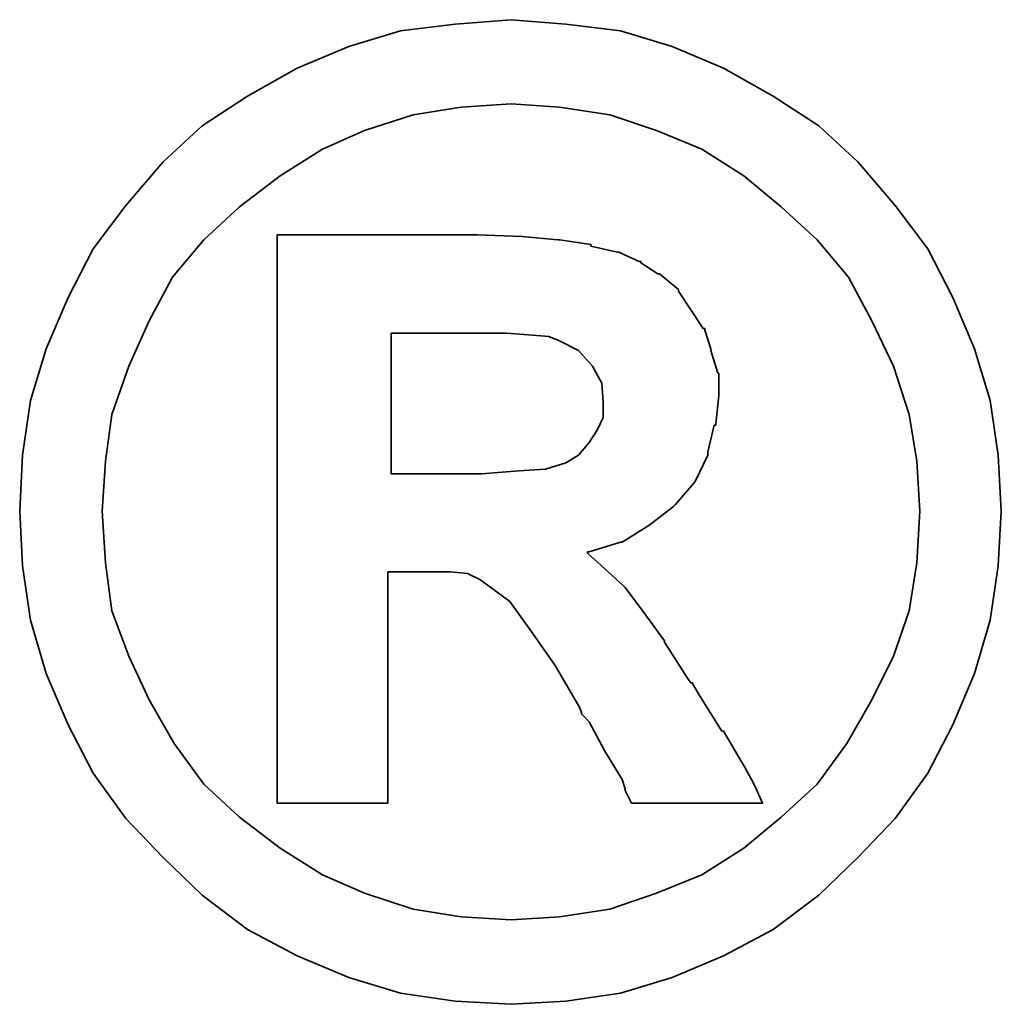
# Model space of a CAD drawing. Extents: x 9 to 312, y -170 to 109.
# Tile 54 of 55: x 136.955 to 137.465, y 70.676 to 71.188. Entities that reach past the tile are written whole.
import ezdxf

# ---------------------------------------------------------------- set-up
doc = ezdxf.new("R2010")
doc.units = 0
doc.header["$LTSCALE"] = 3
doc.header["$MEASUREMENT"] = 0
doc.layers.add('DIM', color=4, linetype='CONTINUOUS')
doc.layers.add('layer 1', color=7, linetype='CONTINUOUS')

# ---------------------------------------------------------------- blocks, each defined once
blk = doc.blocks.new('TBI MOTION logo(完整正式版)')
at = {"layer": 'layer 1', "color": 22, "lineweight": 35}
for points, knots in [([(81.20634, 4.98624), (81.20634, 4.98624), (81.18649, 5.32862), (81.18649, 5.32862), (81.18649, 5.32862), (81.18649, 5.32862), (81.13886, 5.66206), (81.13886, 5.66206), (81.13886, 5.66206), (81.13886, 5.66206), (81.04359, 5.97764), (81.04359, 5.97764), (81.04359, 5.97764), (81.04359, 5.97764), (80.91061, 6.29124), (80.91061, 6.29124), (80.91061, 6.29124), (80.91061, 6.29124), (80.75778, 6.58697), (80.75778, 6.58697), (80.75778, 6.58697), (80.75778, 6.58697), (80.5593, 6.85294), (80.5593, 6.85294), (80.5593, 6.85294), (80.5593, 6.85294), (80.33105, 7.1189), (80.33105, 7.1189), (80.33105, 7.1189), (80.33105, 7.1189), (80.09287, 7.33921), (80.09287, 7.33921), (80.09287, 7.33921), (80.09287, 7.33921), (79.815, 7.51982), (79.815, 7.51982), (79.815, 7.51982), (79.815, 7.51982), (79.51133, 7.69051), (79.51133, 7.69051), (79.51133, 7.69051), (79.51133, 7.69051), (79.19773, 7.8235), (79.19773, 7.8235), (79.19773, 7.8235), (79.19773, 7.8235), (78.88215, 7.91877), (78.88215, 7.91877), (78.88215, 7.91877), (78.88215, 7.91877), (78.54871, 7.95846), (78.54871, 7.95846), (78.54871, 7.95846), (78.54871, 7.95846), (78.21526, 7.98625), (78.21526, 7.98625), (78.21526, 7.98625), (78.21526, 7.98625), (77.87388, 7.95846), (77.87388, 7.95846), (77.87388, 7.95846), (77.87388, 7.95846), (77.54044, 7.91877), (77.54044, 7.91877), (77.54044, 7.91877), (77.54044, 7.91877), (77.22485, 7.8235), (77.22485, 7.8235), (77.22485, 7.8235), (77.22485, 7.8235), (76.91027, 7.69051), (76.91027, 7.69051), (76.91027, 7.69051), (76.91027, 7.69051), (76.6056, 7.51982), (76.6056, 7.51982), (76.6056, 7.51982), (76.6056, 7.51982), (76.32972, 7.33921), (76.32972, 7.33921), (76.32972, 7.33921), (76.32972, 7.33921), (76.09154, 7.1189), (76.09154, 7.1189), (76.09154, 7.1189), (76.09154, 7.1189), (75.86329, 6.85294), (75.86329, 6.85294), (75.86329, 6.85294), (75.86329, 6.85294), (75.66382, 6.58697), (75.66382, 6.58697), (75.66382, 6.58697), (75.66382, 6.58697), (75.51099, 6.29124), (75.51099, 6.29124), (75.51099, 6.29124), (75.51099, 6.29124), (75.37702, 5.97764), (75.37702, 5.97764), (75.37702, 5.97764), (75.37702, 5.97764), (75.28175, 5.66206), (75.28175, 5.66206), (75.28175, 5.66206), (75.28175, 5.66206), (75.23411, 5.32862), (75.23411, 5.32862), (75.23411, 5.32862), (75.23411, 5.32862), (75.21625, 4.98624), (75.21625, 4.98624), (75.21625, 4.98624), (75.21625, 4.98624), (75.23411, 4.6528), (75.23411, 4.6528), (75.23411, 4.6528), (75.23411, 4.6528), (75.28175, 4.32035), (75.28175, 4.32035), (75.28175, 4.32035), (75.28175, 4.32035), (75.37702, 3.99583), (75.37702, 3.99583), (75.37702, 3.99583), (75.37702, 3.99583), (75.51099, 3.68224), (75.51099, 3.68224), (75.51099, 3.68224), (75.51099, 3.68224), (75.66382, 3.38749), (75.66382, 3.38749), (75.66382, 3.38749), (75.66382, 3.38749), (75.86329, 3.10963), (75.86329, 3.10963), (75.86329, 3.10963), (75.86329, 3.10963), (76.09154, 2.87145), (76.09154, 2.87145), (76.09154, 2.87145), (76.09154, 2.87145), (76.32972, 2.6432), (76.32972, 2.6432), (76.32972, 2.6432), (76.32972, 2.6432), (76.6056, 2.43381), (76.6056, 2.43381), (76.6056, 2.43381), (76.6056, 2.43381), (76.91027, 2.27205), (76.91027, 2.27205), (76.91027, 2.27205), (76.91027, 2.27205), (77.22485, 2.13906), (77.22485, 2.13906), (77.22485, 2.13906), (77.22485, 2.13906), (77.54044, 2.0438), (77.54044, 2.0438), (77.54044, 2.0438), (77.54044, 2.0438), (77.87388, 1.99616), (77.87388, 1.99616), (77.87388, 1.99616), (77.87388, 1.99616), (78.21526, 1.97631), (78.21526, 1.97631), (78.21526, 1.97631), (78.21526, 1.97631), (78.54871, 1.99616), (78.54871, 1.99616), (78.54871, 1.99616), (78.54871, 1.99616), (78.88215, 2.0438), (78.88215, 2.0438), (78.88215, 2.0438), (78.88215, 2.0438), (79.19773, 2.13906), (79.19773, 2.13906), (79.19773, 2.13906), (79.19773, 2.13906), (79.51133, 2.27205), (79.51133, 2.27205), (79.51133, 2.27205), (79.51133, 2.27205), (79.815, 2.43381), (79.815, 2.43381), (79.815, 2.43381), (79.815, 2.43381), (80.09287, 2.6432), (80.09287, 2.6432), (80.09287, 2.6432), (80.09287, 2.6432), (80.33105, 2.87145), (80.33105, 2.87145), (80.33105, 2.87145), (80.33105, 2.87145), (80.5593, 3.10963), (80.5593, 3.10963), (80.5593, 3.10963), (80.5593, 3.10963), (80.75778, 3.38749), (80.75778, 3.38749), (80.75778, 3.38749), (80.75778, 3.38749), (80.91061, 3.68224), (80.91061, 3.68224), (80.91061, 3.68224), (80.91061, 3.68224), (81.04359, 3.99583), (81.04359, 3.99583), (81.04359, 3.99583), (81.04359, 3.99583), (81.13886, 4.32035), (81.13886, 4.32035), (81.13886, 4.32035), (81.13886, 4.32035), (81.18649, 4.6528), (81.18649, 4.6528), (81.18649, 4.6528), (81.18649, 4.6528), (81.20634, 4.98624), (81.20634, 4.98624)], [0, 0, 0, 0, 0.0178571, 0.0178571, 0.0178571, 0.0178571, 0.0357143, 0.0357143, 0.0357143, 0.0357143, 0.0535714, 0.0535714, 0.0535714, 0.0535714, 0.0714286, 0.0714286, 0.0714286, 0.0714286, 0.0892857, 0.0892857, 0.0892857, 0.0892857, 0.1071429, 0.1071429, 0.1071429, 0.1071429, 0.125, 0.125, 0.125, 0.125, 0.1428571, 0.1428571, 0.1428571, 0.1428571, 0.1607143, 0.1607143, 0.1607143, 0.1607143, 0.1785714, 0.1785714, 0.1785714, 0.1785714, 0.1964286, 0.1964286, 0.1964286, 0.1964286, 0.2142857, 0.2142857, 0.2142857, 0.2142857, 0.2321429, 0.2321429, 0.2321429, 0.2321429, 0.25, 0.25, 0.25, 0.25, 0.2678571, 0.2678571, 0.2678571, 0.2678571, 0.2857143, 0.2857143, 0.2857143, 0.2857143, 0.3035714, 0.3035714, 0.3035714, 0.3035714, 0.3214286, 0.3214286, 0.3214286, 0.3214286, 0.3392857, 0.3392857, 0.3392857, 0.3392857, 0.3571429, 0.3571429, 0.3571429, 0.3571429, 0.375, 0.375, 0.375, 0.375, 0.3928571, 0.3928571, 0.3928571, 0.3928571, 0.4107143, 0.4107143, 0.4107143, 0.4107143, 0.4285714, 0.4285714, 0.4285714, 0.4285714, 0.4464286, 0.4464286, 0.4464286, 0.4464286, 0.4642857, 0.4642857, 0.4642857, 0.4642857, 0.4821429, 0.4821429, 0.4821429, 0.4821429, 0.5, 0.5, 0.5, 0.5, 0.5178571, 0.5178571, 0.5178571, 0.5178571, 0.5357143, 0.5357143, 0.5357143, 0.5357143, 0.5535714, 0.5535714, 0.5535714, 0.5535714, 0.5714286, 0.5714286, 0.5714286, 0.5714286, 0.5892857, 0.5892857, 0.5892857, 0.5892857, 0.6071429, 0.6071429, 0.6071429, 0.6071429, 0.625, 0.625, 0.625, 0.625, 0.6428571, 0.6428571, 0.6428571, 0.6428571, 0.6607143, 0.6607143, 0.6607143, 0.6607143, 0.6785714, 0.6785714, 0.6785714, 0.6785714, 0.6964286, 0.6964286, 0.6964286, 0.6964286, 0.7142857, 0.7142857, 0.7142857, 0.7142857, 0.7321429, 0.7321429, 0.7321429, 0.7321429, 0.75, 0.75, 0.75, 0.75, 0.7678571, 0.7678571, 0.7678571, 0.7678571, 0.7857143, 0.7857143, 0.7857143, 0.7857143, 0.8035714, 0.8035714, 0.8035714, 0.8035714, 0.8214286, 0.8214286, 0.8214286, 0.8214286, 0.8392857, 0.8392857, 0.8392857, 0.8392857, 0.8571429, 0.8571429, 0.8571429, 0.8571429, 0.875, 0.875, 0.875, 0.875, 0.8928571, 0.8928571, 0.8928571, 0.8928571, 0.9107143, 0.9107143, 0.9107143, 0.9107143, 0.9285714, 0.9285714, 0.9285714, 0.9285714, 0.9464286, 0.9464286, 0.9464286, 0.9464286, 0.9642857, 0.9642857, 0.9642857, 0.9642857, 0.9821429, 0.9821429, 0.9821429, 0.9821429, 1, 1, 1, 1]), ([(80.71014, 4.98624), (80.71014, 4.98624), (80.69129, 5.29091), (80.69129, 5.29091), (80.69129, 5.29091), (80.69129, 5.29091), (80.64464, 5.57672), (80.64464, 5.57672), (80.64464, 5.57672), (80.64464, 5.57672), (80.54937, 5.87245), (80.54937, 5.87245), (80.54937, 5.87245), (80.54937, 5.87245), (80.41639, 6.14833), (80.41639, 6.14833), (80.41639, 6.14833), (80.41639, 6.14833), (80.27349, 6.41429), (80.27349, 6.41429), (80.27349, 6.41429), (80.27349, 6.41429), (80.08295, 6.64255), (80.08295, 6.64255), (80.08295, 6.64255), (80.08295, 6.64255), (79.86264, 6.84301), (79.86264, 6.84301), (79.86264, 6.84301), (79.86264, 6.84301), (79.63439, 7.03355), (79.63439, 7.03355), (79.63439, 7.03355), (79.63439, 7.03355), (79.37835, 7.1963), (79.37835, 7.1963), (79.37835, 7.1963), (79.37835, 7.1963), (79.10246, 7.30944), (79.10246, 7.30944), (79.10246, 7.30944), (79.10246, 7.30944), (78.81665, 7.40471), (78.81665, 7.40471), (78.81665, 7.40471), (78.81665, 7.40471), (78.511, 7.45234), (78.511, 7.45234), (78.511, 7.45234), (78.511, 7.45234), (78.21526, 7.47219), (78.21526, 7.47219), (78.21526, 7.47219), (78.21526, 7.47219), (77.9106, 7.45234), (77.9106, 7.45234), (77.9106, 7.45234), (77.9106, 7.45234), (77.61685, 7.40471), (77.61685, 7.40471), (77.61685, 7.40471), (77.61685, 7.40471), (77.32012, 7.30944), (77.32012, 7.30944), (77.32012, 7.30944), (77.32012, 7.30944), (77.06309, 7.1963), (77.06309, 7.1963), (77.06309, 7.1963), (77.06309, 7.1963), (76.80606, 7.03355), (76.80606, 7.03355), (76.80606, 7.03355), (76.80606, 7.03355), (76.55797, 6.84301), (76.55797, 6.84301), (76.55797, 6.84301), (76.55797, 6.84301), (76.34063, 6.64255), (76.34063, 6.64255), (76.34063, 6.64255), (76.34063, 6.64255), (76.1491, 6.41429), (76.1491, 6.41429), (76.1491, 6.41429), (76.1491, 6.41429), (76.0062, 6.14833), (76.0062, 6.14833), (76.0062, 6.14833), (76.0062, 6.14833), (75.88314, 5.87245), (75.88314, 5.87245), (75.88314, 5.87245), (75.88314, 5.87245), (75.77794, 5.57672), (75.77794, 5.57672), (75.77794, 5.57672), (75.77794, 5.57672), (75.73924, 5.29091), (75.73924, 5.29091), (75.73924, 5.29091), (75.73924, 5.29091), (75.72039, 4.98624), (75.72039, 4.98624), (75.72039, 4.98624), (75.72039, 4.98624), (75.73924, 4.67165), (75.73924, 4.67165), (75.73924, 4.67165), (75.73924, 4.67165), (75.77794, 4.37791), (75.77794, 4.37791), (75.77794, 4.37791), (75.77794, 4.37791), (75.88314, 4.10102), (75.88314, 4.10102), (75.88314, 4.10102), (75.88314, 4.10102), (76.0062, 3.83407), (76.0062, 3.83407), (76.0062, 3.83407), (76.0062, 3.83407), (76.15902, 3.56811), (76.15902, 3.56811), (76.15902, 3.56811), (76.15902, 3.56811), (76.34063, 3.32001), (76.34063, 3.32001), (76.34063, 3.32001), (76.34063, 3.32001), (76.55797, 3.11955), (76.55797, 3.11955), (76.55797, 3.11955), (76.55797, 3.11955), (76.80606, 2.92901), (76.80606, 2.92901), (76.80606, 2.92901), (76.80606, 2.92901), (77.06309, 2.76725), (77.06309, 2.76725), (77.06309, 2.76725), (77.06309, 2.76725), (77.32012, 2.65412), (77.32012, 2.65412), (77.32012, 2.65412), (77.32012, 2.65412), (77.61685, 2.55786), (77.61685, 2.55786), (77.61685, 2.55786), (77.61685, 2.55786), (77.9106, 2.51022), (77.9106, 2.51022), (77.9106, 2.51022), (77.9106, 2.51022), (78.21526, 2.49137), (78.21526, 2.49137), (78.21526, 2.49137), (78.21526, 2.49137), (78.511, 2.51022), (78.511, 2.51022), (78.511, 2.51022), (78.511, 2.51022), (78.81665, 2.55786), (78.81665, 2.55786), (78.81665, 2.55786), (78.81665, 2.55786), (79.10246, 2.65412), (79.10246, 2.65412), (79.10246, 2.65412), (79.10246, 2.65412), (79.37835, 2.76725), (79.37835, 2.76725), (79.37835, 2.76725), (79.37835, 2.76725), (79.63439, 2.92901), (79.63439, 2.92901), (79.63439, 2.92901), (79.63439, 2.92901), (79.86264, 3.11955), (79.86264, 3.11955), (79.86264, 3.11955), (79.86264, 3.11955), (80.08295, 3.32001), (80.08295, 3.32001), (80.08295, 3.32001), (80.08295, 3.32001), (80.26356, 3.56811), (80.26356, 3.56811), (80.26356, 3.56811), (80.26356, 3.56811), (80.41639, 3.83407), (80.41639, 3.83407), (80.41639, 3.83407), (80.41639, 3.83407), (80.54937, 4.10102), (80.54937, 4.10102), (80.54937, 4.10102), (80.54937, 4.10102), (80.64464, 4.37791), (80.64464, 4.37791), (80.64464, 4.37791), (80.64464, 4.37791), (80.69129, 4.67165), (80.69129, 4.67165), (80.69129, 4.67165), (80.69129, 4.67165), (80.71014, 4.98624), (80.71014, 4.98624)], [0, 0, 0, 0, 0.0192308, 0.0192308, 0.0192308, 0.0192308, 0.0384615, 0.0384615, 0.0384615, 0.0384615, 0.0576923, 0.0576923, 0.0576923, 0.0576923, 0.0769231, 0.0769231, 0.0769231, 0.0769231, 0.0961538, 0.0961538, 0.0961538, 0.0961538, 0.1153846, 0.1153846, 0.1153846, 0.1153846, 0.1346154, 0.1346154, 0.1346154, 0.1346154, 0.1538462, 0.1538462, 0.1538462, 0.1538462, 0.1730769, 0.1730769, 0.1730769, 0.1730769, 0.1923077, 0.1923077, 0.1923077, 0.1923077, 0.2115385, 0.2115385, 0.2115385, 0.2115385, 0.2307692, 0.2307692, 0.2307692, 0.2307692, 0.25, 0.25, 0.25, 0.25, 0.2692308, 0.2692308, 0.2692308, 0.2692308, 0.2884615, 0.2884615, 0.2884615, 0.2884615, 0.3076923, 0.3076923, 0.3076923, 0.3076923, 0.3269231, 0.3269231, 0.3269231, 0.3269231, 0.3461538, 0.3461538, 0.3461538, 0.3461538, 0.3653846, 0.3653846, 0.3653846, 0.3653846, 0.3846154, 0.3846154, 0.3846154, 0.3846154, 0.4038462, 0.4038462, 0.4038462, 0.4038462, 0.4230769, 0.4230769, 0.4230769, 0.4230769, 0.4423077, 0.4423077, 0.4423077, 0.4423077, 0.4615385, 0.4615385, 0.4615385, 0.4615385, 0.4807692, 0.4807692, 0.4807692, 0.4807692, 0.5, 0.5, 0.5, 0.5, 0.5192308, 0.5192308, 0.5192308, 0.5192308, 0.5384615, 0.5384615, 0.5384615, 0.5384615, 0.5576923, 0.5576923, 0.5576923, 0.5576923, 0.5769231, 0.5769231, 0.5769231, 0.5769231, 0.5961538, 0.5961538, 0.5961538, 0.5961538, 0.6153846, 0.6153846, 0.6153846, 0.6153846, 0.6346154, 0.6346154, 0.6346154, 0.6346154, 0.6538462, 0.6538462, 0.6538462, 0.6538462, 0.6730769, 0.6730769, 0.6730769, 0.6730769, 0.6923077, 0.6923077, 0.6923077, 0.6923077, 0.7115385, 0.7115385, 0.7115385, 0.7115385, 0.7307692, 0.7307692, 0.7307692, 0.7307692, 0.75, 0.75, 0.75, 0.75, 0.7692308, 0.7692308, 0.7692308, 0.7692308, 0.7884615, 0.7884615, 0.7884615, 0.7884615, 0.8076923, 0.8076923, 0.8076923, 0.8076923, 0.8269231, 0.8269231, 0.8269231, 0.8269231, 0.8461538, 0.8461538, 0.8461538, 0.8461538, 0.8653846, 0.8653846, 0.8653846, 0.8653846, 0.8846154, 0.8846154, 0.8846154, 0.8846154, 0.9038462, 0.9038462, 0.9038462, 0.9038462, 0.9230769, 0.9230769, 0.9230769, 0.9230769, 0.9423077, 0.9423077, 0.9423077, 0.9423077, 0.9615385, 0.9615385, 0.9615385, 0.9615385, 0.9807692, 0.9807692, 0.9807692, 0.9807692, 1, 1, 1, 1]), ([(76.78721, 3.2823), (76.78721, 3.2823), (76.78721, 3.32001), (76.78721, 3.32001), (76.78721, 3.32001), (76.78721, 3.32001), (76.78721, 3.42422), (76.78721, 3.42422), (76.78721, 3.42422), (76.78721, 3.42422), (76.78721, 3.59689), (76.78721, 3.59689), (76.78721, 3.59689), (76.78721, 3.59689), (76.78721, 3.80529), (76.78721, 3.80529), (76.78721, 3.80529), (76.78721, 3.80529), (76.78721, 4.0524), (76.78721, 4.0524), (76.78721, 4.0524), (76.78721, 4.0524), (76.78721, 4.32035), (76.78721, 4.32035), (76.78721, 4.32035), (76.78721, 4.32035), (76.78721, 4.92868), (76.78721, 4.92868), (76.78721, 4.92868), (76.78721, 4.92868), (76.78721, 5.53801), (76.78721, 5.53801), (76.78721, 5.53801), (76.78721, 5.53801), (76.78721, 5.82482), (76.78721, 5.82482), (76.78721, 5.82482), (76.78721, 5.82482), (76.78721, 6.07291), (76.78721, 6.07291), (76.78721, 6.07291), (76.78721, 6.07291), (76.78721, 6.30017), (76.78721, 6.30017), (76.78721, 6.30017), (76.78721, 6.30017), (76.78721, 6.45399), (76.78721, 6.45399), (76.78721, 6.45399), (76.78721, 6.45399), (76.78721, 6.5572), (76.78721, 6.5572), (76.78721, 6.5572), (76.78721, 6.5572), (76.78721, 6.59689), (76.78721, 6.59689), (76.78721, 6.59689), (76.78721, 6.59689), (76.78721, 6.67232), (76.78721, 6.67232), (76.78721, 6.67232), (76.78721, 6.67232), (76.8537, 6.67232), (76.8537, 6.67232), (76.8537, 6.67232), (76.8537, 6.67232), (76.87355, 6.67232), (76.87355, 6.67232), (76.87355, 6.67232), (76.87355, 6.67232), (76.91027, 6.67232), (76.91027, 6.67232), (76.91027, 6.67232), (76.91027, 6.67232), (77.04424, 6.67232), (77.04424, 6.67232), (77.04424, 6.67232), (77.04424, 6.67232), (77.22485, 6.67232), (77.22485, 6.67232), (77.22485, 6.67232), (77.22485, 6.67232), (77.43524, 6.67232), (77.43524, 6.67232), (77.43524, 6.67232), (77.43524, 6.67232), (77.65357, 6.67232), (77.65357, 6.67232), (77.65357, 6.67232), (77.65357, 6.67232), (77.82625, 6.67232), (77.82625, 6.67232), (77.82625, 6.67232), (77.82625, 6.67232), (77.94037, 6.67232), (77.94037, 6.67232), (77.94037, 6.67232), (77.94037, 6.67232), (77.97709, 6.67232), (77.97709, 6.67232), (77.97709, 6.67232), (77.97709, 6.67232), (77.99694, 6.67232), (77.99694, 6.67232), (77.99694, 6.67232), (77.99694, 6.67232), (78.00686, 6.67232), (78.00686, 6.67232), (78.00686, 6.67232), (78.00686, 6.67232), (78.28275, 6.6624), (78.28275, 6.6624), (78.28275, 6.6624), (78.28275, 6.6624), (78.50107, 6.64255), (78.50107, 6.64255), (78.50107, 6.64255), (78.50107, 6.64255), (78.511, 6.64255), (78.511, 6.64255), (78.511, 6.64255), (78.511, 6.64255), (78.70154, 6.61476), (78.70154, 6.61476), (78.70154, 6.61476), (78.70154, 6.61476), (78.70154, 6.60483), (78.70154, 6.60483), (78.70154, 6.60483), (78.70154, 6.60483), (78.86429, 6.56713), (78.86429, 6.56713), (78.86429, 6.56713), (78.86429, 6.56713), (78.87223, 6.56713), (78.87223, 6.56713), (78.87223, 6.56713), (78.87223, 6.56713), (78.99727, 6.51056), (78.99727, 6.51056), (78.99727, 6.51056), (78.99727, 6.51056), (79.00719, 6.51056), (79.00719, 6.51056), (79.00719, 6.51056), (79.00719, 6.51056), (79.00719, 6.50162), (79.00719, 6.50162), (79.00719, 6.50162), (79.00719, 6.50162), (79.1104, 6.43415), (79.1104, 6.43415), (79.1104, 6.43415), (79.1104, 6.43415), (79.12132, 6.43415), (79.12132, 6.43415), (79.12132, 6.43415), (79.12132, 6.43415), (79.22552, 6.34781), (79.22552, 6.34781), (79.22552, 6.34781), (79.22552, 6.34781), (79.23544, 6.33888), (79.23544, 6.33888), (79.23544, 6.33888), (79.23544, 6.33888), (79.23544, 6.32895), (79.23544, 6.32895), (79.23544, 6.32895), (79.23544, 6.32895), (79.31087, 6.21483), (79.31087, 6.21483), (79.31087, 6.21483), (79.31087, 6.21483), (79.38629, 6.1007), (79.38629, 6.1007), (79.38629, 6.1007), (79.38629, 6.1007), (79.3972, 6.1007), (79.3972, 6.1007), (79.3972, 6.1007), (79.3972, 6.1007), (79.3972, 6.09078), (79.3972, 6.09078), (79.3972, 6.09078), (79.3972, 6.09078), (79.43392, 5.97764), (79.43392, 5.97764), (79.43392, 5.97764), (79.43392, 5.97764), (79.43392, 5.96772), (79.43392, 5.96772), (79.43392, 5.96772), (79.43392, 5.96772), (79.47362, 5.83474), (79.47362, 5.83474), (79.47362, 5.83474), (79.47362, 5.83474), (79.48156, 5.82482), (79.48156, 5.82482), (79.48156, 5.82482), (79.48156, 5.82482), (79.48156, 5.69977), (79.48156, 5.69977), (79.48156, 5.69977), (79.48156, 5.69977), (79.48156, 5.69183), (79.48156, 5.69183), (79.48156, 5.69183), (79.48156, 5.69183), (79.4637, 5.51915), (79.4637, 5.51915), (79.4637, 5.51915), (79.4637, 5.51915), (79.4637, 5.51122), (79.4637, 5.51122), (79.4637, 5.51122), (79.4637, 5.51122), (79.45377, 5.51122), (79.45377, 5.51122), (79.45377, 5.51122), (79.45377, 5.51122), (79.41507, 5.34847), (79.41507, 5.34847), (79.41507, 5.34847), (79.41507, 5.34847), (79.41507, 5.33854), (79.41507, 5.33854), (79.41507, 5.33854), (79.41507, 5.33854), (79.41507, 5.32862), (79.41507, 5.32862), (79.41507, 5.32862), (79.41507, 5.32862), (79.33865, 5.16785), (79.33865, 5.16785), (79.33865, 5.16785), (79.33865, 5.16785), (79.33071, 5.15693), (79.33071, 5.15693), (79.33071, 5.15693), (79.33071, 5.15693), (79.2156, 5.02495), (79.2156, 5.02495), (79.2156, 5.02495), (79.2156, 5.02495), (79.20567, 5.01502), (79.20567, 5.01502), (79.20567, 5.01502), (79.20567, 5.01502), (79.05483, 4.89991), (79.05483, 4.89991), (79.05483, 4.89991), (79.05483, 4.89991), (79.04491, 4.89197), (79.04491, 4.89197), (79.04491, 4.89197), (79.04491, 4.89197), (78.89208, 4.7967), (78.89208, 4.7967), (78.89208, 4.7967), (78.89208, 4.7967), (78.88215, 4.7967), (78.88215, 4.7967), (78.88215, 4.7967), (78.88215, 4.7967), (78.69161, 4.73913), (78.69161, 4.73913), (78.69161, 4.73913), (78.69161, 4.73913), (78.68169, 4.73913), (78.68169, 4.73913), (78.68169, 4.73913), (78.68169, 4.73913), (78.68169, 4.72921), (78.68169, 4.72921), (78.68169, 4.72921), (78.68169, 4.72921), (78.78688, 4.63394), (78.78688, 4.63394), (78.78688, 4.63394), (78.78688, 4.63394), (78.902, 4.52875), (78.902, 4.52875), (78.902, 4.52875), (78.902, 4.52875), (78.91093, 4.52081), (78.91093, 4.52081), (78.91093, 4.52081), (78.91093, 4.52081), (79.02506, 4.36798), (79.02506, 4.36798), (79.02506, 4.36798), (79.02506, 4.36798), (79.1501, 4.1953), (79.1501, 4.1953), (79.1501, 4.1953), (79.1501, 4.1953), (79.1501, 4.18736), (79.1501, 4.18736), (79.1501, 4.18736), (79.1501, 4.18736), (79.29201, 3.96705), (79.29201, 3.96705), (79.29201, 3.96705), (79.29201, 3.96705), (79.31087, 3.93828), (79.31087, 3.93828), (79.31087, 3.93828), (79.31087, 3.93828), (79.32079, 3.93828), (79.32079, 3.93828), (79.32079, 3.93828), (79.32079, 3.93828), (79.3585, 3.87178), (79.3585, 3.87178), (79.3585, 3.87178), (79.3585, 3.87178), (79.50141, 3.64353), (79.50141, 3.64353), (79.50141, 3.64353), (79.50141, 3.64353), (79.51133, 3.64353), (79.51133, 3.64353), (79.51133, 3.64353), (79.51133, 3.64353), (79.64431, 3.41528), (79.64431, 3.41528), (79.64431, 3.41528), (79.64431, 3.41528), (79.68202, 3.3478), (79.68202, 3.3478), (79.68202, 3.3478), (79.68202, 3.3478), (79.70187, 3.31009), (79.70187, 3.31009), (79.70187, 3.31009), (79.70187, 3.31009), (79.7495, 3.2049), (79.7495, 3.2049), (79.7495, 3.2049), (79.7495, 3.2049), (79.64431, 3.2049), (79.64431, 3.2049), (79.64431, 3.2049), (79.64431, 3.2049), (79.62546, 3.2049), (79.62546, 3.2049), (79.62546, 3.2049), (79.62546, 3.2049), (79.53912, 3.2049), (79.53912, 3.2049), (79.53912, 3.2049), (79.53912, 3.2049), (79.31087, 3.2049), (79.31087, 3.2049), (79.31087, 3.2049), (79.31087, 3.2049), (79.08262, 3.2049), (79.08262, 3.2049), (79.08262, 3.2049), (79.08262, 3.2049), (79.00719, 3.2049), (79.00719, 3.2049), (79.00719, 3.2049), (79.00719, 3.2049), (78.98735, 3.2049), (78.98735, 3.2049), (78.98735, 3.2049), (78.98735, 3.2049), (78.94964, 3.2049), (78.94964, 3.2049), (78.94964, 3.2049), (78.94964, 3.2049), (78.92979, 3.24459), (78.92979, 3.24459), (78.92979, 3.24459), (78.92979, 3.24459), (78.91093, 3.2823), (78.91093, 3.2823), (78.91093, 3.2823), (78.91093, 3.2823), (78.91093, 3.29223), (78.91093, 3.29223), (78.91093, 3.29223), (78.91093, 3.29223), (78.89208, 3.3478), (78.89208, 3.3478), (78.89208, 3.3478), (78.89208, 3.3478), (78.78688, 3.52048), (78.78688, 3.52048), (78.78688, 3.52048), (78.78688, 3.52048), (78.69161, 3.7001), (78.69161, 3.7001), (78.69161, 3.7001), (78.69161, 3.7001), (78.6539, 3.7388), (78.6539, 3.7388), (78.6539, 3.7388), (78.6539, 3.7388), (78.64398, 3.74873), (78.64398, 3.74873), (78.64398, 3.74873), (78.64398, 3.74873), (78.64398, 3.75766), (78.64398, 3.75766), (78.64398, 3.75766), (78.64398, 3.75766), (78.63405, 3.78644), (78.63405, 3.78644), (78.63405, 3.78644), (78.63405, 3.78644), (78.48321, 4.04347), (78.48321, 4.04347), (78.48321, 4.04347), (78.48321, 4.04347), (78.33038, 4.2618), (78.33038, 4.2618), (78.33038, 4.2618), (78.33038, 4.2618), (78.20732, 4.43447), (78.20732, 4.43447), (78.20732, 4.43447), (78.20732, 4.43447), (78.09221, 4.52081), (78.09221, 4.52081), (78.09221, 4.52081), (78.09221, 4.52081), (78.02472, 4.56845), (78.02472, 4.56845), (78.02472, 4.56845), (78.02472, 4.56845), (77.9493, 4.60616), (77.9493, 4.60616), (77.9493, 4.60616), (77.9493, 4.60616), (77.8451, 4.61608), (77.8451, 4.61608), (77.8451, 4.61608), (77.8451, 4.61608), (77.71113, 4.61608), (77.71113, 4.61608), (77.71113, 4.61608), (77.71113, 4.61608), (77.69128, 4.61608), (77.69128, 4.61608), (77.69128, 4.61608), (77.69128, 4.61608), (77.67342, 4.61608), (77.67342, 4.61608), (77.67342, 4.61608), (77.67342, 4.61608), (77.5583, 4.61608), (77.5583, 4.61608), (77.5583, 4.61608), (77.5583, 4.61608), (77.46303, 4.61608), (77.46303, 4.61608), (77.46303, 4.61608), (77.46303, 4.61608), (77.46303, 4.54761), (77.46303, 4.54761), (77.46303, 4.54761), (77.46303, 4.54761), (77.46303, 4.47318), (77.46303, 4.47318), (77.46303, 4.47318), (77.46303, 4.47318), (77.46303, 4.24294), (77.46303, 4.24294), (77.46303, 4.24294), (77.46303, 4.24294), (77.46303, 3.99583), (77.46303, 3.99583), (77.46303, 3.99583), (77.46303, 3.99583), (77.46303, 3.72888), (77.46303, 3.72888), (77.46303, 3.72888), (77.46303, 3.72888), (77.46303, 3.51055), (77.46303, 3.51055), (77.46303, 3.51055), (77.46303, 3.51055), (77.46303, 3.42422), (77.46303, 3.42422), (77.46303, 3.42422), (77.46303, 3.42422), (77.46303, 3.35773), (77.46303, 3.35773), (77.46303, 3.35773), (77.46303, 3.35773), (77.46303, 3.30017), (77.46303, 3.30017), (77.46303, 3.30017), (77.46303, 3.30017), (77.46303, 3.2823), (77.46303, 3.2823), (77.46303, 3.2823), (77.46303, 3.2823), (77.46303, 3.2049), (77.46303, 3.2049), (77.46303, 3.2049), (77.46303, 3.2049), (77.39753, 3.2049), (77.39753, 3.2049), (77.39753, 3.2049), (77.39753, 3.2049), (77.37768, 3.2049), (77.37768, 3.2049), (77.37768, 3.2049), (77.37768, 3.2049), (77.32012, 3.2049), (77.32012, 3.2049), (77.32012, 3.2049), (77.32012, 3.2049), (77.12165, 3.2049), (77.12165, 3.2049), (77.12165, 3.2049), (77.12165, 3.2049), (76.94897, 3.2049), (76.94897, 3.2049), (76.94897, 3.2049), (76.94897, 3.2049), (76.8924, 3.2049), (76.8924, 3.2049), (76.8924, 3.2049), (76.8924, 3.2049), (76.8537, 3.2049), (76.8537, 3.2049), (76.8537, 3.2049), (76.8537, 3.2049), (76.78721, 3.2049), (76.78721, 3.2049), (76.78721, 3.2049), (76.78721, 3.2049), (76.78721, 3.2823), (76.78721, 3.2823)], [0, 0, 0, 0, 0.0074074, 0.0074074, 0.0074074, 0.0074074, 0.0148148, 0.0148148, 0.0148148, 0.0148148, 0.0222222, 0.0222222, 0.0222222, 0.0222222, 0.0296296, 0.0296296, 0.0296296, 0.0296296, 0.037037, 0.037037, 0.037037, 0.037037, 0.0444444, 0.0444444, 0.0444444, 0.0444444, 0.0518519, 0.0518519, 0.0518519, 0.0518519, 0.0592593, 0.0592593, 0.0592593, 0.0592593, 0.0666667, 0.0666667, 0.0666667, 0.0666667, 0.0740741, 0.0740741, 0.0740741, 0.0740741, 0.0814815, 0.0814815, 0.0814815, 0.0814815, 0.0888889, 0.0888889, 0.0888889, 0.0888889, 0.0962963, 0.0962963, 0.0962963, 0.0962963, 0.1037037, 0.1037037, 0.1037037, 0.1037037, 0.1111111, 0.1111111, 0.1111111, 0.1111111, 0.1185185, 0.1185185, 0.1185185, 0.1185185, 0.1259259, 0.1259259, 0.1259259, 0.1259259, 0.1333333, 0.1333333, 0.1333333, 0.1333333, 0.1407407, 0.1407407, 0.1407407, 0.1407407, 0.1481481, 0.1481481, 0.1481481, 0.1481481, 0.1555556, 0.1555556, 0.1555556, 0.1555556, 0.162963, 0.162963, 0.162963, 0.162963, 0.1703704, 0.1703704, 0.1703704, 0.1703704, 0.1777778, 0.1777778, 0.1777778, 0.1777778, 0.1851852, 0.1851852, 0.1851852, 0.1851852, 0.1925926, 0.1925926, 0.1925926, 0.1925926, 0.2, 0.2, 0.2, 0.2, 0.2074074, 0.2074074, 0.2074074, 0.2074074, 0.2148148, 0.2148148, 0.2148148, 0.2148148, 0.2222222, 0.2222222, 0.2222222, 0.2222222, 0.2296296, 0.2296296, 0.2296296, 0.2296296, 0.237037, 0.237037, 0.237037, 0.237037, 0.2444444, 0.2444444, 0.2444444, 0.2444444, 0.2518519, 0.2518519, 0.2518519, 0.2518519, 0.2592593, 0.2592593, 0.2592593, 0.2592593, 0.2666667, 0.2666667, 0.2666667, 0.2666667, 0.2740741, 0.2740741, 0.2740741, 0.2740741, 0.2814815, 0.2814815, 0.2814815, 0.2814815, 0.2888889, 0.2888889, 0.2888889, 0.2888889, 0.2962963, 0.2962963, 0.2962963, 0.2962963, 0.3037037, 0.3037037, 0.3037037, 0.3037037, 0.3111111, 0.3111111, 0.3111111, 0.3111111, 0.3185185, 0.3185185, 0.3185185, 0.3185185, 0.3259259, 0.3259259, 0.3259259, 0.3259259, 0.3333333, 0.3333333, 0.3333333, 0.3333333, 0.3407407, 0.3407407, 0.3407407, 0.3407407, 0.3481481, 0.3481481, 0.3481481, 0.3481481, 0.3555556, 0.3555556, 0.3555556, 0.3555556, 0.362963, 0.362963, 0.362963, 0.362963, 0.3703704, 0.3703704, 0.3703704, 0.3703704, 0.3777778, 0.3777778, 0.3777778, 0.3777778, 0.3851852, 0.3851852, 0.3851852, 0.3851852, 0.3925926, 0.3925926, 0.3925926, 0.3925926, 0.4, 0.4, 0.4, 0.4, 0.4074074, 0.4074074, 0.4074074, 0.4074074, 0.4148148, 0.4148148, 0.4148148, 0.4148148, 0.4222222, 0.4222222, 0.4222222, 0.4222222, 0.4296296, 0.4296296, 0.4296296, 0.4296296, 0.437037, 0.437037, 0.437037, 0.437037, 0.4444444, 0.4444444, 0.4444444, 0.4444444, 0.4518519, 0.4518519, 0.4518519, 0.4518519, 0.4592593, 0.4592593, 0.4592593, 0.4592593, 0.4666667, 0.4666667, 0.4666667, 0.4666667, 0.4740741, 0.4740741, 0.4740741, 0.4740741, 0.4814815, 0.4814815, 0.4814815, 0.4814815, 0.4888889, 0.4888889, 0.4888889, 0.4888889, 0.4962963, 0.4962963, 0.4962963, 0.4962963, 0.5037037, 0.5037037, 0.5037037, 0.5037037, 0.5111111, 0.5111111, 0.5111111, 0.5111111, 0.5185185, 0.5185185, 0.5185185, 0.5185185, 0.5259259, 0.5259259, 0.5259259, 0.5259259, 0.5333333, 0.5333333, 0.5333333, 0.5333333, 0.5407407, 0.5407407, 0.5407407, 0.5407407, 0.5481481, 0.5481481, 0.5481481, 0.5481481, 0.5555556, 0.5555556, 0.5555556, 0.5555556, 0.562963, 0.562963, 0.562963, 0.562963, 0.5703704, 0.5703704, 0.5703704, 0.5703704, 0.5777778, 0.5777778, 0.5777778, 0.5777778, 0.5851852, 0.5851852, 0.5851852, 0.5851852, 0.5925926, 0.5925926, 0.5925926, 0.5925926, 0.6, 0.6, 0.6, 0.6, 0.6074074, 0.6074074, 0.6074074, 0.6074074, 0.6148148, 0.6148148, 0.6148148, 0.6148148, 0.6222222, 0.6222222, 0.6222222, 0.6222222, 0.6296296, 0.6296296, 0.6296296, 0.6296296, 0.637037, 0.637037, 0.637037, 0.637037, 0.6444444, 0.6444444, 0.6444444, 0.6444444, 0.6518519, 0.6518519, 0.6518519, 0.6518519, 0.6592593, 0.6592593, 0.6592593, 0.6592593, 0.6666667, 0.6666667, 0.6666667, 0.6666667, 0.6740741, 0.6740741, 0.6740741, 0.6740741, 0.6814815, 0.6814815, 0.6814815, 0.6814815, 0.6888889, 0.6888889, 0.6888889, 0.6888889, 0.6962963, 0.6962963, 0.6962963, 0.6962963, 0.7037037, 0.7037037, 0.7037037, 0.7037037, 0.7111111, 0.7111111, 0.7111111, 0.7111111, 0.7185185, 0.7185185, 0.7185185, 0.7185185, 0.7259259, 0.7259259, 0.7259259, 0.7259259, 0.7333333, 0.7333333, 0.7333333, 0.7333333, 0.7407407, 0.7407407, 0.7407407, 0.7407407, 0.7481481, 0.7481481, 0.7481481, 0.7481481, 0.7555556, 0.7555556, 0.7555556, 0.7555556, 0.762963, 0.762963, 0.762963, 0.762963, 0.7703704, 0.7703704, 0.7703704, 0.7703704, 0.7777778, 0.7777778, 0.7777778, 0.7777778, 0.7851852, 0.7851852, 0.7851852, 0.7851852, 0.7925926, 0.7925926, 0.7925926, 0.7925926, 0.8, 0.8, 0.8, 0.8, 0.8074074, 0.8074074, 0.8074074, 0.8074074, 0.8148148, 0.8148148, 0.8148148, 0.8148148, 0.8222222, 0.8222222, 0.8222222, 0.8222222, 0.8296296, 0.8296296, 0.8296296, 0.8296296, 0.837037, 0.837037, 0.837037, 0.837037, 0.8444444, 0.8444444, 0.8444444, 0.8444444, 0.8518519, 0.8518519, 0.8518519, 0.8518519, 0.8592593, 0.8592593, 0.8592593, 0.8592593, 0.8666667, 0.8666667, 0.8666667, 0.8666667, 0.8740741, 0.8740741, 0.8740741, 0.8740741, 0.8814815, 0.8814815, 0.8814815, 0.8814815, 0.8888889, 0.8888889, 0.8888889, 0.8888889, 0.8962963, 0.8962963, 0.8962963, 0.8962963, 0.9037037, 0.9037037, 0.9037037, 0.9037037, 0.9111111, 0.9111111, 0.9111111, 0.9111111, 0.9185185, 0.9185185, 0.9185185, 0.9185185, 0.9259259, 0.9259259, 0.9259259, 0.9259259, 0.9333333, 0.9333333, 0.9333333, 0.9333333, 0.9407407, 0.9407407, 0.9407407, 0.9407407, 0.9481481, 0.9481481, 0.9481481, 0.9481481, 0.9555556, 0.9555556, 0.9555556, 0.9555556, 0.962963, 0.962963, 0.962963, 0.962963, 0.9703704, 0.9703704, 0.9703704, 0.9703704, 0.9777778, 0.9777778, 0.9777778, 0.9777778, 0.9851852, 0.9851852, 0.9851852, 0.9851852, 0.9925926, 0.9925926, 0.9925926, 0.9925926, 1, 1, 1, 1]), ([(77.48288, 6.07291), (77.48288, 6.07291), (77.48288, 5.99551), (77.48288, 5.99551), (77.48288, 5.99551), (77.48288, 5.99551), (77.48288, 5.82482), (77.48288, 5.82482), (77.48288, 5.82482), (77.48288, 5.82482), (77.48288, 5.63328), (77.48288, 5.63328), (77.48288, 5.63328), (77.48288, 5.63328), (77.48288, 5.46358), (77.48288, 5.46358), (77.48288, 5.46358), (77.48288, 5.46358), (77.48288, 5.29091), (77.48288, 5.29091), (77.48288, 5.29091), (77.48288, 5.29091), (77.48288, 5.21449), (77.48288, 5.21449), (77.48288, 5.21449), (77.48288, 5.21449), (77.50074, 5.21449), (77.50074, 5.21449), (77.50074, 5.21449), (77.50074, 5.21449), (77.71113, 5.21449), (77.71113, 5.21449), (77.71113, 5.21449), (77.71113, 5.21449), (77.94037, 5.21449), (77.94037, 5.21449), (77.94037, 5.21449), (77.94037, 5.21449), (78.01579, 5.21449), (78.01579, 5.21449), (78.01579, 5.21449), (78.01579, 5.21449), (78.03465, 5.21449), (78.03465, 5.21449), (78.03465, 5.21449), (78.03465, 5.21449), (78.2629, 5.23335), (78.2629, 5.23335), (78.2629, 5.23335), (78.2629, 5.23335), (78.42565, 5.24327), (78.42565, 5.24327), (78.42565, 5.24327), (78.42565, 5.24327), (78.54871, 5.28098), (78.54871, 5.28098), (78.54871, 5.28098), (78.54871, 5.28098), (78.62611, 5.32862), (78.62611, 5.32862), (78.62611, 5.32862), (78.62611, 5.32862), (78.69161, 5.40503), (78.69161, 5.40503), (78.69161, 5.40503), (78.69161, 5.40503), (78.73925, 5.48145), (78.73925, 5.48145), (78.73925, 5.48145), (78.73925, 5.48145), (78.77696, 5.55885), (78.77696, 5.55885), (78.77696, 5.55885), (78.77696, 5.55885), (78.77696, 5.65214), (78.77696, 5.65214), (78.77696, 5.65214), (78.77696, 5.65214), (78.76902, 5.76726), (78.76902, 5.76726), (78.76902, 5.76726), (78.76902, 5.76726), (78.71146, 5.87245), (78.71146, 5.87245), (78.71146, 5.87245), (78.71146, 5.87245), (78.62611, 5.96772), (78.62611, 5.96772), (78.62611, 5.96772), (78.62611, 5.96772), (78.511, 6.02528), (78.511, 6.02528), (78.511, 6.02528), (78.511, 6.02528), (78.44451, 6.05306), (78.44451, 6.05306), (78.44451, 6.05306), (78.44451, 6.05306), (78.32046, 6.06299), (78.32046, 6.06299), (78.32046, 6.06299), (78.32046, 6.06299), (78.18748, 6.07291), (78.18748, 6.07291), (78.18748, 6.07291), (78.18748, 6.07291), (77.99694, 6.07291), (77.99694, 6.07291), (77.99694, 6.07291), (77.99694, 6.07291), (77.97709, 6.07291), (77.97709, 6.07291), (77.97709, 6.07291), (77.97709, 6.07291), (77.90167, 6.07291), (77.90167, 6.07291), (77.90167, 6.07291), (77.90167, 6.07291), (77.69128, 6.07291), (77.69128, 6.07291), (77.69128, 6.07291), (77.69128, 6.07291), (77.50074, 6.07291), (77.50074, 6.07291), (77.50074, 6.07291), (77.50074, 6.07291), (77.48288, 6.07291), (77.48288, 6.07291)], [0, 0, 0, 0, 0.03125, 0.03125, 0.03125, 0.03125, 0.0625, 0.0625, 0.0625, 0.0625, 0.09375, 0.09375, 0.09375, 0.09375, 0.125, 0.125, 0.125, 0.125, 0.15625, 0.15625, 0.15625, 0.15625, 0.1875, 0.1875, 0.1875, 0.1875, 0.21875, 0.21875, 0.21875, 0.21875, 0.25, 0.25, 0.25, 0.25, 0.28125, 0.28125, 0.28125, 0.28125, 0.3125, 0.3125, 0.3125, 0.3125, 0.34375, 0.34375, 0.34375, 0.34375, 0.375, 0.375, 0.375, 0.375, 0.40625, 0.40625, 0.40625, 0.40625, 0.4375, 0.4375, 0.4375, 0.4375, 0.46875, 0.46875, 0.46875, 0.46875, 0.5, 0.5, 0.5, 0.5, 0.53125, 0.53125, 0.53125, 0.53125, 0.5625, 0.5625, 0.5625, 0.5625, 0.59375, 0.59375, 0.59375, 0.59375, 0.625, 0.625, 0.625, 0.625, 0.65625, 0.65625, 0.65625, 0.65625, 0.6875, 0.6875, 0.6875, 0.6875, 0.71875, 0.71875, 0.71875, 0.71875, 0.75, 0.75, 0.75, 0.75, 0.78125, 0.78125, 0.78125, 0.78125, 0.8125, 0.8125, 0.8125, 0.8125, 0.84375, 0.84375, 0.84375, 0.84375, 0.875, 0.875, 0.875, 0.875, 0.90625, 0.90625, 0.90625, 0.90625, 0.9375, 0.9375, 0.9375, 0.9375, 0.96875, 0.96875, 0.96875, 0.96875, 1, 1, 1, 1])]:
    blk.add_open_spline(points, degree=3, knots=knots, dxfattribs=at)

msp = doc.modelspace()

# ---------------------------------------------------------------- block references
at = {"layer": 'DIM', "color": 7, "xscale": 0.0851363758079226, "yscale": 0.0851363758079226, "zscale": 0.0851363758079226}
msp.add_blockref('TBI MOTION logo(完整正式版)', (130.55168, 70.50807), dxfattribs=at)

doc.saveas('drawing.dxf')
